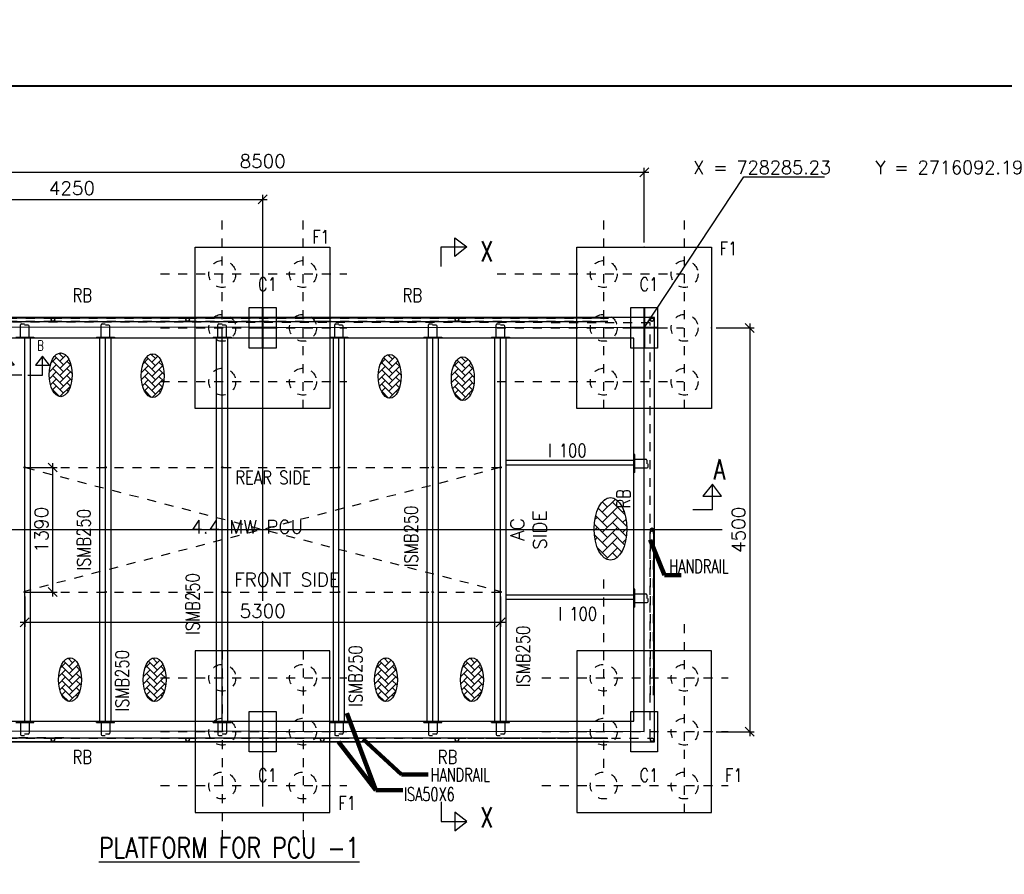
# Model space of a CAD drawing. Header units: inches. Extents: x 727810 to 1461440, y 2714588 to 5435005.
# Tile 35 of 233: x 728278 to 728289, y 2716086 to 2716096. Entities that reach past the tile are written whole.
import ezdxf

# ---------------------------------------------------------------- set-up
doc = ezdxf.new("R2010")
doc.units = ezdxf.units.IN
doc.header["$MEASUREMENT"] = 0
doc.linetypes.add('DIVIDEX2', pattern=[2.5, 1, -0.5, 0, -0.5, 0, -0.5])
doc.linetypes.add('HIDDEN', pattern=[0.375, 0.25, -0.125])
doc.layers.add('AM_5', color=3, linetype='Continuous', lineweight=15)
doc.layers.add('AM_8', color=1, linetype='Continuous', lineweight=15)
for name, color, linetype in [('DETAILS', 7, 'Continuous'), ('Inverter Room', 7, 'Continuous'), ('TEXT', 147, 'Continuous')]:
    doc.layers.add(name, color=color, linetype=linetype)
doc.styles.add('RANJAN', font='romans.shx', dxfattribs={"width": 0.75})
doc.styles.add('ROMANS', font='ROMANS.shx', dxfattribs={"height": 10})
doc.dimstyles.new('DIM-', dxfattribs={"dimscale": 0, "dimtxt": 0.15, "dimasz": 0.15, "dimexe": 0, "dimexo": 0, "dimgap": 0.15, "dimtad": 1, "dimdec": 0, "dimlfac": 1000, "dimzin": 0, "dimdsep": 46, "dimtxsty": 'ROMANS', "dimblk": 'OBLIQUE', "dimcen": 0, "dimclrd": 6, "dimclre": 6, "dimclrt": 3, "dimadec": 0, "dimazin": 0, "dimtfac": 1, "dimtdec": 0, "dimtmove": 2, "dimatfit": 3, "dimfxl": 1, "dimtolj": 1, "dimtzin": 0, "dimarcsym": 2})
doc.dimstyles.new('ROMANS$0', dxfattribs={"dimscale": 100, "dimtxt": 100, "dimasz": 1, "dimexe": 0.5, "dimexo": 0.5, "dimgap": 0.5, "dimtad": 1, "dimdec": 0, "dimrnd": 5, "dimdsep": 46, "dimtxsty": 'ROMANS', "dimblk": 'OBLIQUE', "dimcen": 1, "dimdle": 0.5, "dimclrd": 6, "dimclre": 6, "dimclrt": 3, "dimadec": 0, "dimazin": 0, "dimtfac": 1, "dimtdec": 0, "dimtix": 1, "dimtmove": 0, "dimatfit": 3, "dimldrblk": 'OBLIQUE', "dimfxl": 1, "dimtolj": 1, "dimtzin": 0, "dimarcsym": 0})
pattern_1 = [(45, (89087.78671, 50533.36595), (-0.0883883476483, 0.0883883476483), [])]
pattern_2 = [(45, (89987.78671, 50533.36595), (-0.0883883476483, 0.0883883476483), [])]
pattern_3 = [(45, (91287.78671, 50533.36595), (-0.0883883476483, 0.0883883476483), [])]
pattern_4 = [(45, (92587.78671, 50533.36595), (-0.0883883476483, 0.0883883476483), [])]
pattern_5 = [(45, (93632.78671, 50533.36595), (-0.0883883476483, 0.0883883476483), [])]
pattern_6 = [(45, (94387.78671, 50533.36595), (-0.0883883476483, 0.0883883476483), [])]

# ---------------------------------------------------------------- blocks, each defined once
blk = doc.blocks.new('_Oblique')
at = {"color": 0, "linetype": 'ByBlock', "lineweight": -2}
blk.add_line((-0.5, -0.5), (0.5, 0.5), dxfattribs=at)
blk = doc.blocks.new('*D67')
at = {"layer": 'Inverter Room', "color": 6, "lineweight": -2, "ltscale": 0.5, "transparency": 16777216}
for p, q in [((2053662, -2318132), (2053662, -2317300)), ((2062162, -2318132), (2062162, -2317300)), ((2062212, -2317350), (2053612, -2317350))]:
    blk.add_line(p, q, dxfattribs=at)
at = {"layer": 'Inverter Room', "color": 0, "ltscale": 0.5, "transparency": 16777216}
for p in [(2053662, -2317350), (2053662, -2318182), (2062162, -2318182)]:
    blk.add_point(p, dxfattribs=at)
at = {"layer": 'Inverter Room', "color": 6, "lineweight": -2, "ltscale": 0.5, "transparency": 16777216, "xscale": 100, "yscale": 100, "zscale": 100, "rotation": 180}
blk.add_blockref('_Oblique', (2053662, -2317350), dxfattribs=at)
at = {"layer": 'Inverter Room', "color": 6, "lineweight": -2, "ltscale": 0.5, "transparency": 16777216, "xscale": 100, "yscale": 100, "zscale": 100}
blk.add_blockref('_Oblique', (2062162, -2317350), dxfattribs=at)
at = {"layer": 'Inverter Room', "color": 3, "ltscale": 0.5, "transparency": 16777216, "insert": (2057912, -2317225), "char_height": 150, "attachment_point": 5, "style": 'ROMANS'}
blk.add_mtext('\\A1;8500', dxfattribs=at)
blk = doc.blocks.new('*D68')
at = {"layer": 'Inverter Room', "color": 6, "lineweight": -2, "ltscale": 0.5, "transparency": 16777216}
for p, q in [((2063338, -2319032), (2063338, -2323632)), ((2062962, -2319082), (2063388, -2319082)), ((2062962, -2323582), (2063388, -2323582))]:
    blk.add_line(p, q, dxfattribs=at)
at = {"layer": 'Inverter Room', "color": 0, "ltscale": 0.5, "transparency": 16777216}
for p in [(2062912, -2319082), (2062912, -2323582), (2063338, -2323582)]:
    blk.add_point(p, dxfattribs=at)
at = {"layer": 'Inverter Room', "color": 6, "lineweight": -2, "ltscale": 0.5, "transparency": 16777216, "xscale": 100, "yscale": 100, "zscale": 100}
for p, rotation in [((2063338, -2319082), 90), ((2063338, -2323582), 270)]:
    blk.add_blockref('_Oblique', p, dxfattribs=dict(at, rotation=rotation))
at = {"layer": 'Inverter Room', "color": 3, "ltscale": 0.5, "transparency": 16777216, "insert": (2063213, -2321332), "char_height": 150, "attachment_point": 5, "rotation": 90, "style": 'ROMANS'}
blk.add_mtext('\\A1;4500', dxfattribs=at)
blk = doc.blocks.new('*D69')
at = {"layer": 'AM_5', "color": 6, "lineweight": -2, "transparency": 16777216}
for p, q in [((2053662, -2318132), (2053662, -2317600)), ((2057912, -2318132), (2057912, -2317600)), ((2053612, -2317650), (2057962, -2317650))]:
    blk.add_line(p, q, dxfattribs=at)
at = {"layer": 'Inverter Room', "color": 0, "transparency": 16777216}
for p in [(2057912, -2317650), (2053662, -2318182), (2057912, -2318182)]:
    blk.add_point(p, dxfattribs=at)
at = {"layer": 'AM_5', "color": 6, "lineweight": -2, "transparency": 16777216, "xscale": 100, "yscale": 100, "zscale": 100, "rotation": 180}
blk.add_blockref('_Oblique', (2053662, -2317650), dxfattribs=at)
at = {"layer": 'AM_5', "color": 6, "lineweight": -2, "transparency": 16777216, "xscale": 100, "yscale": 100, "zscale": 100}
blk.add_blockref('_Oblique', (2057912, -2317650), dxfattribs=at)
at = {"layer": 'AM_5', "color": 3, "transparency": 16777216, "insert": (2055787, -2317525), "char_height": 150, "attachment_point": 5, "style": 'ROMANS', "bg_fill": 3, "box_fill_scale": 1.25, "bg_fill_color": 256, "bg_fill_true_color": 13158600, "bg_fill_transparency": 0}
blk.add_mtext('\\A1;4250', dxfattribs=at)
blk = doc.blocks.new('*D70')
at = {"layer": 'AM_5', "color": 6, "lineweight": -2, "transparency": 16777216}
for p, q in [((2055572, -2320588), (2055572, -2322076)), ((2055312, -2320638), (2055622, -2320638)), ((2055312, -2322026), (2055622, -2322026))]:
    blk.add_line(p, q, dxfattribs=at)
at = {"layer": 'Inverter Room', "color": 0, "transparency": 16777216}
for p in [(2055262, -2320638), (2055262, -2322026), (2055572, -2322026)]:
    blk.add_point(p, dxfattribs=at)
at = {"layer": 'AM_5', "color": 6, "lineweight": -2, "transparency": 16777216, "xscale": 100, "yscale": 100, "zscale": 100}
for p, rotation in [((2055572, -2320638), 90), ((2055572, -2322026), 270)]:
    blk.add_blockref('_Oblique', p, dxfattribs=dict(at, rotation=rotation))
at = {"layer": 'AM_5', "color": 3, "transparency": 16777216, "insert": (2055447, -2321332), "char_height": 150, "attachment_point": 5, "rotation": 90, "style": 'ROMANS', "bg_fill": 3, "box_fill_scale": 1.25, "bg_fill_color": 256, "bg_fill_true_color": 13158600, "bg_fill_transparency": 0}
blk.add_mtext('\\A1;1390', dxfattribs=at)
blk = doc.blocks.new('*D71')
at = {"layer": 'DETAILS', "color": 6, "lineweight": -2, "ltscale": 0.5, "transparency": 16777216}
for p, q in [((2055262, -2322076), (2055262, -2322412)), ((2060562, -2322076), (2060562, -2322412)), ((2055212, -2322362), (2060612, -2322362))]:
    blk.add_line(p, q, dxfattribs=at)
at = {"layer": 'Inverter Room', "color": 0, "ltscale": 0.5, "transparency": 16777216}
for p in [(2055262, -2322026), (2060562, -2322026), (2060562, -2322362)]:
    blk.add_point(p, dxfattribs=at)
at = {"layer": 'DETAILS', "color": 6, "lineweight": -2, "ltscale": 0.5, "transparency": 16777216, "xscale": 100, "yscale": 100, "zscale": 100, "rotation": 180}
blk.add_blockref('_Oblique', (2055262, -2322362), dxfattribs=at)
at = {"layer": 'DETAILS', "color": 6, "lineweight": -2, "ltscale": 0.5, "transparency": 16777216, "xscale": 100, "yscale": 100, "zscale": 100}
blk.add_blockref('_Oblique', (2060562, -2322362), dxfattribs=at)
at = {"layer": 'DETAILS', "color": 3, "ltscale": 0.5, "transparency": 16777216, "insert": (2057912, -2322237), "char_height": 150, "attachment_point": 5, "style": 'ROMANS', "bg_fill": 3, "box_fill_scale": 1.25, "bg_fill_color": 256, "bg_fill_true_color": 13158600, "bg_fill_transparency": 0}
blk.add_mtext('\\A1;5300', dxfattribs=at)
blk = doc.blocks.new('dshshh')
at = {"layer": 'AM_8', "ltscale": 0.5}
h = blk.add_hatch(dxfattribs=at)
h.set_pattern_fill('AR-HBONE', color=256, scale=14, style=0)
h.set_pattern_definition([(45, (673607.74, -665542.415), (6e-15, 79.1959595), [168, -56]), (135, (673647.337, -665502.817), (6e-15, 79.1959595), [168, -56])])
edge = h.paths.add_edge_path()
edge.add_ellipse((2055661.9, -2319605.1), major_axis=(0, 244), ratio=0.5219783, start_angle=191.45916, end_angle=459.29111)
edge.add_ellipse((2055661.9, -2319605.1), major_axis=(0, 244), ratio=0.5219783, start_angle=99.29111, end_angle=191.45916)
h = blk.add_hatch(dxfattribs=at)
h.set_pattern_fill('AR-HBONE', color=256, scale=14, style=0)
h.set_pattern_definition([(45, (674633.055, -665552.46), (6e-15, 79.1959595), [168, -56]), (135, (674672.653, -665512.864), (6e-15, 79.1959595), [168, -56])])
edge = h.paths.add_edge_path()
edge.add_ellipse((2056687.3, -2319615.1), major_axis=(0, 244), ratio=0.5219783, start_angle=191.45916, end_angle=459.29111)
edge.add_ellipse((2056687.3, -2319615.1), major_axis=(0, 244), ratio=0.5219783, start_angle=99.29111, end_angle=191.45916)
h = blk.add_hatch(dxfattribs=at)
h.set_pattern_fill('AR-HBONE', color=256, scale=14, style=0)
h.set_pattern_definition([(45, (677273.22, -665559.426), (6e-15, 79.1959595), [168, -56]), (135, (677312.816, -665519.83), (6e-15, 79.1959595), [168, -56])])
edge = h.paths.add_edge_path()
edge.add_ellipse((2059327.4, -2319622.1), major_axis=(0, 244), ratio=0.5219783, start_angle=191.45916, end_angle=459.29111)
edge.add_ellipse((2059327.4, -2319622.1), major_axis=(0, 244), ratio=0.5219783, start_angle=99.29111, end_angle=191.45916)
h = blk.add_hatch(dxfattribs=at)
h.set_pattern_fill('AR-HBONE', color=256, scale=14, style=0)
h.set_pattern_definition([(45, (678087.52, -665584.47), (6e-15, 79.1959595), [168, -56]), (135, (678127.12, -665544.87), (6e-15, 79.1959595), [168, -56])])
edge = h.paths.add_edge_path()
edge.add_ellipse((2060141.7, -2319647.1), major_axis=(0, 244), ratio=0.5219783, start_angle=191.45916, end_angle=459.29111)
edge.add_ellipse((2060141.7, -2319647.1), major_axis=(0, 244), ratio=0.5219783, start_angle=99.29111, end_angle=191.45916)
h = blk.add_hatch(dxfattribs=at)
h.set_pattern_fill('ANSI31', color=256, style=0)
h.set_pattern_definition(pattern_1)
edge = h.paths.add_edge_path()
edge.add_arc((2055261.7, -2320640.3), 7.16, 11.12183, 168.87817, ccw=False)
edge.add_arc((2055261.7, -2320637.5), 7.16, 348.87817, 551.12183)
h = blk.add_hatch(dxfattribs=at)
h.set_pattern_fill('ANSI31', color=256, style=0)
h.set_pattern_definition(pattern_2)
edge = h.paths.add_edge_path()
edge.add_arc((2056161.7, -2320640.3), 7.16, 11.12183, 168.87817, ccw=False)
edge.add_arc((2056161.7, -2320637.5), 7.16, 348.87817, 551.12183)
h = blk.add_hatch(dxfattribs=at)
h.set_pattern_fill('ANSI31', color=256, style=0)
h.set_pattern_definition(pattern_3)
edge = h.paths.add_edge_path()
edge.add_arc((2057461.7, -2320640.3), 7.16, 11.12183, 168.87817, ccw=False)
edge.add_arc((2057461.7, -2320637.5), 7.16, 348.87817, 551.12183)
h = blk.add_hatch(dxfattribs=at)
h.set_pattern_fill('ANSI31', color=256, style=0)
h.set_pattern_definition(pattern_4)
edge = h.paths.add_edge_path()
edge.add_arc((2058761.7, -2320640.3), 7.16, 11.12183, 168.87817, ccw=False)
edge.add_arc((2058761.7, -2320637.5), 7.16, 348.87817, 551.12183)
h = blk.add_hatch(dxfattribs=at)
h.set_pattern_fill('ANSI31', color=256, style=0)
h.set_pattern_definition(pattern_5)
edge = h.paths.add_edge_path()
edge.add_arc((2059806.7, -2320640.3), 7.16, 11.12183, 168.87817, ccw=False)
edge.add_arc((2059806.7, -2320637.5), 7.16, 348.87817, 551.12183)
h = blk.add_hatch(dxfattribs=at)
h.set_pattern_fill('ANSI31', color=256, style=0)
h.set_pattern_definition(pattern_6)
edge = h.paths.add_edge_path()
edge.add_arc((2060561.7, -2320640.3), 7.16, 11.12183, 168.87817, ccw=False)
edge.add_arc((2060561.7, -2320637.5), 7.16, 348.87817, 551.12183)
h = blk.add_hatch(dxfattribs=at)
h.set_pattern_fill('ANSI31', color=256, style=0)
h.set_pattern_definition(pattern_1)
edge = h.paths.add_edge_path()
edge.add_arc((2060561.7, -2320640.3), 7.16, 371.12183, 528.87817)
edge.add_arc((2060561.7, -2320637.5), 7.16, -11.12183, 191.12183, ccw=False)
h = blk.add_hatch(dxfattribs=at)
h.set_pattern_fill('AR-HBONE', color=256, scale=20, style=0)
h.set_pattern_definition([(45, (87423.51, 41624.37), (9e-15, 113.137085), [240, -80]), (135, (87480.08, 41680.94), (9e-15, 113.137085), [240, -80])])
edge = h.paths.add_edge_path()
edge.add_ellipse((2061786.7, -2321322.3), major_axis=(0, 348.6), ratio=0.5219783, start_angle=191.45916, end_angle=459.29111)
edge.add_ellipse((2061786.7, -2321322.3), major_axis=(0, 348.6), ratio=0.5219783, start_angle=99.29111, end_angle=191.45916)
h = blk.add_hatch(dxfattribs=at)
h.set_pattern_fill('ANSI31', color=256, style=0)
h.set_pattern_definition(pattern_1)
edge = h.paths.add_edge_path()
edge.add_arc((2055261.7, -2322022.7), 7.16, 191.12183, 348.87817)
edge.add_arc((2055261.7, -2322025.5), 7.16, -191.12183, 11.12183, ccw=False)
h = blk.add_hatch(dxfattribs=at)
h.set_pattern_fill('ANSI31', color=256, style=0)
h.set_pattern_definition(pattern_2)
edge = h.paths.add_edge_path()
edge.add_arc((2056161.7, -2322022.7), 7.16, 191.12183, 348.87817)
edge.add_arc((2056161.7, -2322025.5), 7.16, -191.12183, 11.12183, ccw=False)
h = blk.add_hatch(dxfattribs=at)
h.set_pattern_fill('ANSI31', color=256, style=0)
h.set_pattern_definition(pattern_3)
edge = h.paths.add_edge_path()
edge.add_arc((2057461.7, -2322022.7), 7.16, 191.12183, 348.87817)
edge.add_arc((2057461.7, -2322025.5), 7.16, -191.12183, 11.12183, ccw=False)
h = blk.add_hatch(dxfattribs=at)
h.set_pattern_fill('ANSI31', color=256, style=0)
h.set_pattern_definition(pattern_4)
edge = h.paths.add_edge_path()
edge.add_arc((2058761.7, -2322022.7), 7.16, 191.12183, 348.87817)
edge.add_arc((2058761.7, -2322025.5), 7.16, -191.12183, 11.12183, ccw=False)
h = blk.add_hatch(dxfattribs=at)
h.set_pattern_fill('ANSI31', color=256, style=0)
h.set_pattern_definition(pattern_5)
edge = h.paths.add_edge_path()
edge.add_arc((2059806.7, -2322022.7), 7.16, 191.12183, 348.87817)
edge.add_arc((2059806.7, -2322025.5), 7.16, -191.12183, 11.12183, ccw=False)
h = blk.add_hatch(dxfattribs=at)
h.set_pattern_fill('ANSI31', color=256, style=0)
h.set_pattern_definition(pattern_6)
edge = h.paths.add_edge_path()
edge.add_arc((2060561.7, -2322022.7), 7.16, 191.12183, 348.87817)
edge.add_arc((2060561.7, -2322025.5), 7.16, -191.12183, 11.12183, ccw=False)
h = blk.add_hatch(dxfattribs=at)
h.set_pattern_fill('AR-HBONE', color=256, scale=14, style=0)
h.set_pattern_definition([(45, (673711.17, -668940.72), (6e-15, 79.1959595), [168, -56]), (135, (673750.766, -668901.125), (6e-15, 79.1959595), [168, -56])])
edge = h.paths.add_edge_path()
edge.add_ellipse((2055765.4, -2323003.4), major_axis=(0, 244), ratio=0.5219783, start_angle=191.45916, end_angle=459.29111)
edge.add_ellipse((2055765.4, -2323003.4), major_axis=(0, 244), ratio=0.5219783, start_angle=99.29111, end_angle=191.45916)
h = blk.add_hatch(dxfattribs=at)
h.set_pattern_fill('AR-HBONE', color=256, scale=14, style=0)
h.set_pattern_definition([(45, (674653.87, -668940.72), (6e-15, 79.1959595), [168, -56]), (135, (674693.47, -668901.125), (6e-15, 79.1959595), [168, -56])])
edge = h.paths.add_edge_path()
edge.add_ellipse((2056708.1, -2323003.4), major_axis=(0, 244), ratio=0.5219783, start_angle=191.45916, end_angle=459.29111)
edge.add_ellipse((2056708.1, -2323003.4), major_axis=(0, 244), ratio=0.5219783, start_angle=99.29111, end_angle=191.45916)
h = blk.add_hatch(dxfattribs=at)
h.set_pattern_fill('AR-HBONE', color=256, scale=14, style=0)
h.set_pattern_definition([(45, (677231.1, -668940.72), (6e-15, 79.1959595), [168, -56]), (135, (677270.696, -668901.125), (6e-15, 79.1959595), [168, -56])])
edge = h.paths.add_edge_path()
edge.add_ellipse((2059285.3, -2323003.4), major_axis=(0, 244), ratio=0.5219783, start_angle=191.45916, end_angle=459.29111)
edge.add_ellipse((2059285.3, -2323003.4), major_axis=(0, 244), ratio=0.5219783, start_angle=99.29111, end_angle=191.45916)
h = blk.add_hatch(dxfattribs=at)
h.set_pattern_fill('AR-HBONE', color=256, scale=14, style=0)
h.set_pattern_definition([(45, (678188.45, -668940.72), (6e-15, 79.1959595), [168, -56]), (135, (678228.05, -668901.125), (6e-15, 79.1959595), [168, -56])])
edge = h.paths.add_edge_path()
edge.add_ellipse((2060242.7, -2323003.4), major_axis=(0, 244), ratio=0.5219783, start_angle=191.45916, end_angle=459.29111)
edge.add_ellipse((2060242.7, -2323003.4), major_axis=(0, 244), ratio=0.5219783, start_angle=99.29111, end_angle=191.45916)
at = {"layer": 'DETAILS', "linetype": 'DIVIDEX2', "ltscale": 0.5}
for p, q in [((2057461.7, -2319985.4), (2057461.7, -2317883.4)), ((2058361.7, -2319985.4), (2058361.7, -2317883.4)), ((2061711.7, -2319985.4), (2061711.7, -2317883.4)), ((2062611.7, -2319985.4), (2062611.7, -2317883.4)), ((2056772.3, -2318481.5), (2058848.3, -2318481.5)), ((2060522.3, -2318481.5), (2062598.3, -2318481.5)), ((2056772.3, -2319081.5), (2058848.3, -2319081.5)), ((2060522.3, -2319081.5), (2062598.3, -2319081.5)), ((2056772.3, -2319681.5), (2058848.3, -2319681.5)), ((2060522.3, -2319681.5), (2062598.3, -2319681.5)), ((2061711.7, -2323985.4), (2061711.7, -2321883.4)), ((2062611.7, -2324485.4), (2062611.7, -2322383.4)), ((2057461.7, -2322677.6), (2057461.7, -2324779.6)), ((2058361.7, -2322677.6), (2058361.7, -2324779.6)), ((2056772.3, -2322981.5), (2058848.3, -2322981.5)), ((2061022.3, -2322981.5), (2063098.3, -2322981.5)), ((2056772.3, -2323581.5), (2058848.3, -2323581.5)), ((2061022.3, -2323581.5), (2063098.3, -2323581.5)), ((2056772.3, -2324181.5), (2058848.3, -2324181.5)), ((2061022.3, -2324181.5), (2063098.3, -2324181.5))]:
    blk.add_line(p, q, dxfattribs=at)
at = {"layer": 'DETAILS', "ltscale": 0.5}
for p, q in [((2054075.3, -2318971.1), (2055575.3, -2318971.1)), ((2054075.3, -2319011.1), (2055575.3, -2319011.1)), ((2055575.3, -2318971.1), (2057075.3, -2318971.1)), ((2055575.3, -2319011.1), (2057075.3, -2319011.1)), ((2057075.3, -2318971.1), (2058575.3, -2318971.1)), ((2057075.3, -2319011.1), (2058575.3, -2319011.1)), ((2058575.3, -2318971.1), (2060075.3, -2318971.1)), ((2058575.3, -2319011.1), (2060075.3, -2319011.1)), ((2060075.3, -2318971.1), (2061763.3, -2318971.1)), ((2060075.3, -2319011.1), (2061749.1, -2319011.1)), ((2062046.7, -2320494.4), (2062046.7, -2320694.4)), ((2062268.2, -2323171.9), (2062268.2, -2321331.5)), ((2062046.7, -2321994.4), (2062046.7, -2322194.4)), ((2054075.3, -2323651.9), (2055575.3, -2323651.9)), ((2055575.3, -2323651.9), (2057075.3, -2323651.9)), ((2057075.3, -2323651.9), (2058575.3, -2323651.9)), ((2058575.3, -2323651.9), (2060075.3, -2323651.9)), ((2060075.3, -2323651.9), (2061749.1, -2323651.9)), ((2054075.3, -2323691.9), (2055575.3, -2323691.9)), ((2055575.3, -2323691.9), (2057075.3, -2323691.9)), ((2057075.3, -2323691.9), (2058575.3, -2323691.9)), ((2058575.3, -2323691.9), (2060075.3, -2323691.9)), ((2060075.3, -2323691.9), (2061763.3, -2323691.9))]:
    blk.add_line(p, q, dxfattribs=at)
for centre, radius in [((2055575.3, -2318991.1), 20), ((2057075.3, -2318991.1), 20), ((2060075.3, -2318991.1), 20), ((2062248.2, -2318991.1), 20), ((2062249.1, -2318991.1), 20), ((2055261.7, -2320637.5), 7.16), ((2056161.7, -2320637.5), 7.16), ((2057461.7, -2320637.5), 7.16), ((2058761.7, -2320637.5), 7.16), ((2059806.7, -2320637.5), 7.16), ((2060561.7, -2320637.5), 7.16), ((2060561.7, -2320637.5), 7.16), ((2062248.2, -2321331.5), 20), ((2055261.7, -2322025.5), 7.16), ((2056161.7, -2322025.5), 7.16), ((2057461.7, -2322025.5), 7.16), ((2058761.7, -2322025.5), 7.16), ((2059806.7, -2322025.5), 7.16), ((2060561.7, -2322025.5), 7.16), ((2055575.3, -2323671.9), 20), ((2057075.3, -2323671.9), 20), ((2058575.3, -2323671.9), 20), ((2060075.3, -2323671.9), 20), ((2062249.1, -2323671.9), 20)]:
    blk.add_circle(centre, radius, dxfattribs=at)
for centre, start, end in [((2055261.7, -2320640.3), 11.12183, 168.87817), ((2056161.7, -2320640.3), 11.12183, 168.87817), ((2057461.7, -2320640.3), 11.12183, 168.87817), ((2058761.7, -2320640.3), 11.12183, 168.87817), ((2059806.7, -2320640.3), 11.12183, 168.87817), ((2060561.7, -2320640.3), 11.12183, 168.87817), ((2060561.7, -2320640.3), 11.12183, 168.87817), ((2055261.7, -2322022.7), 191.12183, 348.87817), ((2056161.7, -2322022.7), 191.12183, 348.87817), ((2057461.7, -2322022.7), 191.12183, 348.87817), ((2058761.7, -2322022.7), 191.12183, 348.87817), ((2059806.7, -2322022.7), 191.12183, 348.87817), ((2060561.7, -2322022.7), 191.12183, 348.87817)]:
    blk.add_arc(centre, 7.16, start, end, dxfattribs=at)
for centre, major_axis in [((2055661.9, -2319605.1), (0, 244)), ((2056687.3, -2319615.1), (0, 244)), ((2059327.4, -2319622.1), (0, 244)), ((2060141.7, -2319647.1), (0, 244)), ((2061786.7, -2321322.3), (0, 348.6)), ((2055765.4, -2323003.4), (0, 244)), ((2056708.1, -2323003.4), (0, 244)), ((2059285.3, -2323003.4), (0, 244)), ((2060242.7, -2323003.4), (0, 244))]:
    blk.add_ellipse(centre, major_axis=major_axis, ratio=0.5219783, dxfattribs=at)
at = {"layer": 'Inverter Room', "color": 8, "linetype": 'HIDDEN', "ltscale": 2}
for p, q in [((2054073.6, -2318973.2), (2055576.9, -2318973.2)), ((2054075.3, -2319009.1), (2055575.3, -2319009.1)), ((2055573.6, -2318973.2), (2057076.9, -2318973.2)), ((2055575.3, -2319009.1), (2057075.3, -2319009.1)), ((2057073.6, -2318973.2), (2058576.9, -2318973.2)), ((2057075.3, -2319009.1), (2058575.3, -2319009.1)), ((2058573.6, -2318973.2), (2060076.9, -2318973.2)), ((2058575.3, -2319009.1), (2060075.3, -2319009.1)), ((2060073.6, -2318973.2), (2061765.5, -2318973.2)), ((2060075.3, -2319009.1), (2061757.8, -2319009.1)), ((2060554.7, -2320638.9), (2055259.9, -2322018.6)), ((2055261.7, -2320637.5), (2060561.7, -2320637.5)), ((2055268.8, -2320638.9), (2060563.5, -2322018.6)), ((2062230.2, -2323171.9), (2062230.2, -2321340.2)), ((2062266.1, -2323173.6), (2062266.1, -2321340.4)), ((2055261.7, -2322025.5), (2060561.7, -2322025.5)), ((2054075.3, -2323653.9), (2055575.3, -2323653.9)), ((2055575.3, -2323653.9), (2057075.3, -2323653.9)), ((2057075.3, -2323653.9), (2058575.3, -2323653.9)), ((2058575.3, -2323653.9), (2060075.3, -2323653.9)), ((2060075.3, -2323653.9), (2061757.8, -2323653.9)), ((2054073.6, -2323689.8), (2055576.9, -2323689.8)), ((2055573.6, -2323689.8), (2057076.9, -2323689.8)), ((2057073.6, -2323689.8), (2058576.9, -2323689.8)), ((2058573.6, -2323689.8), (2060076.9, -2323689.8)), ((2060073.6, -2323689.8), (2061765.5, -2323689.8))]:
    blk.add_line(p, q, dxfattribs=at)
at = {"layer": 'Inverter Room', "color": 2}
for p, q in [((2055214, -2319181.5), (2055214, -2319049.5)), ((2055225.3, -2319038.2), (2055259.1, -2319038.2)), ((2055298.2, -2319053.3), (2055259.6, -2319053.3)), ((2056114, -2319181.5), (2056114, -2319049.5)), ((2056125.3, -2319038.2), (2056159.1, -2319038.2)), ((2056198.2, -2319053.3), (2056159.6, -2319053.3)), ((2057414, -2319181.5), (2057414, -2319049.5)), ((2057425.3, -2319038.2), (2057459.1, -2319038.2)), ((2057498.2, -2319053.3), (2057459.6, -2319053.3)), ((2058714, -2319181.5), (2058714, -2319049.5)), ((2058725.3, -2319038.2), (2058759.1, -2319038.2)), ((2058798.2, -2319053.3), (2058759.6, -2319053.3)), ((2059759, -2319181.5), (2059759, -2319049.5)), ((2059770.3, -2319038.2), (2059804.1, -2319038.2)), ((2059843.2, -2319053.3), (2059804.6, -2319053.3)), ((2060514, -2319181.5), (2060514, -2319049.5)), ((2060525.3, -2319038.2), (2060559.1, -2319038.2)), ((2060598.2, -2319053.3), (2060559.6, -2319053.3)), ((2055309.5, -2319181.5), (2055309.5, -2319064.5)), ((2056209.5, -2319181.5), (2056209.5, -2319064.5)), ((2057509.5, -2319181.5), (2057509.5, -2319064.5)), ((2058809.5, -2319181.5), (2058809.5, -2319064.5)), ((2059854.5, -2319181.5), (2059854.5, -2319064.5)), ((2060609.5, -2319181.5), (2060609.5, -2319064.5)), ((2055217, -2319184.5), (2055306.5, -2319184.5)), ((2056117, -2319184.5), (2056206.5, -2319184.5)), ((2057417, -2319184.5), (2057506.5, -2319184.5)), ((2058717, -2319184.5), (2058806.5, -2319184.5)), ((2059762, -2319184.5), (2059851.5, -2319184.5)), ((2060517, -2319184.5), (2060606.5, -2319184.5)), ((2062058.7, -2320639.1), (2062058.7, -2320549.7)), ((2062061.7, -2320546.7), (2062178.7, -2320546.7)), ((2062190, -2320557.9), (2062190, -2320596.5)), ((2062061.7, -2320642.1), (2062193.8, -2320642.1)), ((2062205, -2320630.9), (2062205, -2320597)), ((2062058.7, -2322139.1), (2062058.7, -2322049.7)), ((2062061.7, -2322046.7), (2062178.7, -2322046.7)), ((2062190, -2322057.9), (2062190, -2322096.5)), ((2062205, -2322130.9), (2062205, -2322097)), ((2062061.7, -2322142.1), (2062193.8, -2322142.1)), ((2055214, -2323481.5), (2055214, -2323613.5)), ((2055217, -2323478.5), (2055306.5, -2323478.5)), ((2055309.5, -2323481.5), (2055309.5, -2323598.5)), ((2056114, -2323481.5), (2056114, -2323613.5)), ((2056117, -2323478.5), (2056206.5, -2323478.5)), ((2056209.5, -2323481.5), (2056209.5, -2323598.5)), ((2057414, -2323481.5), (2057414, -2323613.5)), ((2057417, -2323478.5), (2057506.5, -2323478.5)), ((2057509.5, -2323481.5), (2057509.5, -2323598.5)), ((2058714, -2323481.5), (2058714, -2323613.5)), ((2058717, -2323478.5), (2058806.5, -2323478.5)), ((2058809.5, -2323481.5), (2058809.5, -2323598.5)), ((2059759, -2323481.5), (2059759, -2323613.5)), ((2059762, -2323478.5), (2059851.5, -2323478.5)), ((2059854.5, -2323481.5), (2059854.5, -2323598.5)), ((2060514, -2323481.5), (2060514, -2323613.5)), ((2060517, -2323478.5), (2060606.5, -2323478.5)), ((2060609.5, -2323481.5), (2060609.5, -2323598.5)), ((2055225.3, -2323624.8), (2055259.1, -2323624.8)), ((2055298.2, -2323609.8), (2055259.6, -2323609.8)), ((2056125.3, -2323624.8), (2056159.1, -2323624.8)), ((2056198.2, -2323609.8), (2056159.6, -2323609.8)), ((2057425.3, -2323624.8), (2057459.1, -2323624.8)), ((2057498.2, -2323609.8), (2057459.6, -2323609.8)), ((2058725.3, -2323624.8), (2058759.1, -2323624.8)), ((2058798.2, -2323609.8), (2058759.6, -2323609.8)), ((2059770.3, -2323624.8), (2059804.1, -2323624.8)), ((2059843.2, -2323609.8), (2059804.6, -2323609.8)), ((2060525.3, -2323624.8), (2060559.1, -2323624.8)), ((2060598.2, -2323609.8), (2060559.6, -2323609.8))]:
    blk.add_line(p, q, dxfattribs=at)
at = {"layer": 'Inverter Room', "ltscale": 2}
for p, q in [((2055261.7, -2323466.5), (2055261.7, -2319196.5)), ((2056161.7, -2323466.5), (2056161.7, -2319196.5)), ((2058761.7, -2323081.5), (2058761.7, -2319196.5)), ((2059806.7, -2323466.5), (2059806.7, -2319196.5)), ((2060561.7, -2323466.5), (2060561.7, -2319196.5)), ((2057461.7, -2323131.5), (2057461.7, -2319531.5))]:
    blk.add_line(p, q, dxfattribs=at)
at = {"layer": 'Inverter Room', "color": 4, "ltscale": 0.5}
for p, q in [((2055361.7, -2319184.5), (2055361.7, -2319196.5)), ((2056061.7, -2319184.5), (2056061.7, -2319196.5)), ((2056261.7, -2319184.5), (2056261.7, -2319196.5)), ((2057361.7, -2319184.5), (2057361.7, -2319196.5)), ((2057561.7, -2319184.5), (2057561.7, -2319196.5)), ((2058661.7, -2319184.5), (2058661.7, -2319196.5)), ((2058861.7, -2319184.5), (2058861.7, -2319196.5)), ((2059706.7, -2319184.5), (2059706.7, -2319196.5)), ((2059906.7, -2319184.5), (2059906.7, -2319196.5)), ((2060461.7, -2319184.5), (2060461.7, -2319196.5)), ((2060661.7, -2319184.5), (2060661.7, -2319196.5)), ((2060632.2, -2320556.5), (2062046.2, -2320556.5)), ((2062058.7, -2320494.4), (2062046.7, -2320494.4)), ((2060632.2, -2320606.5), (2062046.2, -2320606.5)), ((2062058.7, -2320694.4), (2062046.7, -2320694.4)), ((2062058.7, -2321994.4), (2062046.7, -2321994.4)), ((2062058.7, -2322194.4), (2062046.7, -2322194.4)), ((2055361.7, -2323478.5), (2055361.7, -2323466.5)), ((2056061.7, -2323478.5), (2056061.7, -2323466.5)), ((2056261.7, -2323478.5), (2056261.7, -2323466.5)), ((2057361.7, -2323478.5), (2057361.7, -2323466.5)), ((2057561.7, -2323478.5), (2057561.7, -2323466.5)), ((2058661.7, -2323478.5), (2058661.7, -2323466.5)), ((2058861.7, -2323478.5), (2058861.7, -2323466.5)), ((2059706.7, -2323478.5), (2059706.7, -2323466.5)), ((2059906.7, -2323478.5), (2059906.7, -2323466.5)), ((2060461.7, -2323478.5), (2060461.7, -2323466.5)), ((2060661.7, -2323478.5), (2060661.7, -2323466.5))]:
    blk.add_line(p, q, dxfattribs=at)
for points in [[(2058661.7, -2319981.5), (2057161.7, -2319981.5), (2057161.7, -2318181.5), (2058661.7, -2318181.5)], [(2062911.7, -2319981.5), (2061411.7, -2319981.5), (2061411.7, -2318181.5), (2062911.7, -2318181.5)], [(2053546.7, -2323696.5), (2062276.7, -2323696.5), (2062276.7, -2318966.5), (2053546.7, -2318966.5)], [(2053776.7, -2323466.5), (2062046.7, -2323466.5), (2062046.7, -2319196.5), (2053776.7, -2319196.5)], [(2058661.7, -2322681.5), (2057161.7, -2322681.5), (2057161.7, -2324481.5), (2058661.7, -2324481.5)], [(2062911.7, -2322681.5), (2061411.7, -2322681.5), (2061411.7, -2324481.5), (2062911.7, -2324481.5)]]:
    blk.add_lwpolyline(points, close=True, dxfattribs=at)
at = {"layer": 'Inverter Room', "color": 4, "linetype": 'Continuous'}
for points in [[(2059901.4, -2318399.9), (2059901.4, -2318179.8), (2060186.8, -2318179.8), (2060053, -2318285.4), (2060053, -2318077.6), (2060186.8, -2318179.8)], [(2055228.5, -2319609.7), (2055063.4, -2319609.7), (2055063.4, -2319395.7), (2055142.6, -2319496), (2054986.8, -2319496), (2055063.4, -2319395.7)], [(2055295, -2319609.7), (2055460, -2319609.7), (2055460, -2319395.7), (2055380.9, -2319496), (2055536.7, -2319496), (2055460, -2319395.7)], [(2062701.9, -2321107.4), (2062921.9, -2321107.4), (2062921.9, -2320822.1), (2062816.3, -2320955.9), (2063024.1, -2320955.9), (2062921.9, -2320822.1)], [(2059901.4, -2324364.5), (2059901.4, -2324584.5), (2060186.8, -2324584.5), (2060053, -2324478.9), (2060053, -2324686.7), (2060186.8, -2324584.5)]]:
    blk.add_lwpolyline(points, dxfattribs=at)
at = {"layer": 'Inverter Room', "ltscale": 3}
for points in [[(2058061.7, -2319306.5), (2057761.7, -2319306.5), (2057761.7, -2318856.5), (2058061.7, -2318856.5)], [(2062311.7, -2319306.5), (2062011.7, -2319306.5), (2062011.7, -2318856.5), (2062311.7, -2318856.5)], [(2058061.7, -2323806.5), (2057761.7, -2323806.5), (2057761.7, -2323356.5), (2058061.7, -2323356.5)], [(2062311.7, -2323806.5), (2062011.7, -2323806.5), (2062011.7, -2323356.5), (2062311.7, -2323356.5)]]:
    blk.add_lwpolyline(points, close=True, dxfattribs=at)
at = {"layer": 'Inverter Room', "color": 8, "linetype": 'HIDDEN', "ltscale": 2}
blk.add_lwpolyline([(2053596.7, -2323646.5), (2062226.7, -2323655.2), (2062226.7, -2319025.2), (2053596.7, -2319016.5)], close=True, dxfattribs=at)
at = {"layer": 'Inverter Room', "ltscale": 2}
blk.add_lwpolyline([(2053661.8, -2323573.8), (2062161.7, -2323581.5), (2062161.7, -2319081.5), (2053661.8, -2319073.8)], close=True, dxfattribs=at)
at = {"layer": 'Inverter Room', "color": 4, "ltscale": 0.5}
for points in [[(2055161.7, -2319184.5), (2055361.7, -2319184.5)], [(2056061.7, -2319184.5), (2056261.7, -2319184.5)], [(2057361.7, -2319184.5), (2057561.7, -2319184.5)], [(2058661.7, -2319184.5), (2058861.7, -2319184.5)], [(2059706.7, -2319184.5), (2059906.7, -2319184.5)], [(2060461.7, -2319184.5), (2060661.7, -2319184.5)], [(2062058.7, -2320694.4), (2062058.7, -2320494.4)], [(2062058.7, -2322194.4), (2062058.7, -2321994.4)], [(2055161.7, -2323478.5), (2055361.7, -2323478.5)], [(2056061.7, -2323478.5), (2056261.7, -2323478.5)], [(2057361.7, -2323478.5), (2057561.7, -2323478.5)], [(2058661.7, -2323478.5), (2058861.7, -2323478.5)], [(2059706.7, -2323478.5), (2059906.7, -2323478.5)], [(2060461.7, -2323478.5), (2060661.7, -2323478.5)]]:
    blk.add_lwpolyline(points, dxfattribs=at)
at = {"layer": 'Inverter Room', "color": 8, "linetype": 'HIDDEN', "ltscale": 2}
for centre, radius in [((2057461.7, -2318481.5), 150), ((2058361.7, -2318481.5), 150), ((2061711.7, -2318481.5), 150), ((2062611.7, -2318481.5), 150), ((2057461.7, -2319081.5), 150), ((2058361.7, -2319081.5), 150), ((2061711.7, -2319081.5), 150), ((2062611.7, -2319081.5), 150), ((2055575.3, -2318991.1), 18), ((2057075.3, -2318991.1), 18), ((2060075.3, -2318991.1), 18), ((2062248.2, -2318991.1), 18), ((2062249.1, -2318991.1), 18), ((2057461.7, -2319681.5), 150), ((2058361.7, -2319681.5), 150), ((2061711.7, -2319681.5), 150), ((2062611.7, -2319681.5), 150), ((2062248.2, -2321331.5), 18), ((2057461.7, -2322981.5), 150), ((2058361.7, -2322981.5), 150), ((2061711.7, -2322981.5), 150), ((2062611.7, -2322981.5), 150), ((2057461.7, -2323581.5), 150), ((2058361.7, -2323581.5), 150), ((2061711.7, -2323581.5), 150), ((2062611.7, -2323581.5), 150), ((2055575.3, -2323671.9), 18), ((2057075.3, -2323671.9), 18), ((2058575.3, -2323671.9), 18), ((2060075.3, -2323671.9), 18), ((2062249.1, -2323671.9), 18), ((2057461.7, -2324181.5), 150), ((2058361.7, -2324181.5), 150), ((2061711.7, -2324181.5), 150), ((2062611.7, -2324181.5), 150)]:
    blk.add_circle(centre, radius, dxfattribs=at)
at = {"layer": 'Inverter Room', "color": 2}
for centre, radius, start, end in [((2055225.3, -2319049.5), 11.2, 90, 180), ((2055298.2, -2319064.5), 11.2, 0, 90), ((2056125.3, -2319049.5), 11.2, 90, 180), ((2056198.2, -2319064.5), 11.2, 0, 90), ((2057425.3, -2319049.5), 11.2, 90, 180), ((2057498.2, -2319064.5), 11.2, 0, 90), ((2058725.3, -2319049.5), 11.2, 90, 180), ((2058798.2, -2319064.5), 11.2, 0, 90), ((2059770.3, -2319049.5), 11.2, 90, 180), ((2059843.2, -2319064.5), 11.2, 0, 90), ((2060525.3, -2319049.5), 11.2, 90, 180), ((2060598.2, -2319064.5), 11.2, 0, 90), ((2055217, -2319181.5), 3, 180, 270), ((2055306.5, -2319181.5), 3, 270, 0), ((2056117, -2319181.5), 3, 180, 270), ((2056206.5, -2319181.5), 3, 270, 0), ((2057417, -2319181.5), 3, 180, 270), ((2057506.5, -2319181.5), 3, 270, 0), ((2058717, -2319181.5), 3, 180, 270), ((2058806.5, -2319181.5), 3, 270, 0), ((2059762, -2319181.5), 3, 180, 270), ((2059851.5, -2319181.5), 3, 270, 0), ((2060517, -2319181.5), 3, 180, 270), ((2060606.5, -2319181.5), 3, 270, 0), ((2062061.7, -2320549.7), 3, 90, 180), ((2062178.7, -2320557.9), 11.2, 0, 90), ((2062061.7, -2320639.1), 3, 180, 270), ((2062193.8, -2320630.9), 11.2, 270, 0), ((2062061.7, -2322049.7), 3, 90, 180), ((2062178.7, -2322057.9), 11.2, 0, 90), ((2062193.8, -2322130.9), 11.2, 270, 0), ((2062061.7, -2322139.1), 3, 180, 270), ((2055217, -2323481.5), 3, 90, 180), ((2055306.5, -2323481.5), 3, 0, 90), ((2056117, -2323481.5), 3, 90, 180), ((2056206.5, -2323481.5), 3, 0, 90), ((2057417, -2323481.5), 3, 90, 180), ((2057506.5, -2323481.5), 3, 0, 90), ((2058717, -2323481.5), 3, 90, 180), ((2058806.5, -2323481.5), 3, 0, 90), ((2059762, -2323481.5), 3, 90, 180), ((2059851.5, -2323481.5), 3, 0, 90), ((2060517, -2323481.5), 3, 90, 180), ((2060606.5, -2323481.5), 3, 0, 90), ((2055225.3, -2323613.5), 11.2, 180, 270), ((2055298.2, -2323598.5), 11.2, 270, 0), ((2056125.3, -2323613.5), 11.2, 180, 270), ((2056198.2, -2323598.5), 11.2, 270, 0), ((2057425.3, -2323613.5), 11.2, 180, 270), ((2057498.2, -2323598.5), 11.2, 270, 0), ((2058725.3, -2323613.5), 11.2, 180, 270), ((2058798.2, -2323598.5), 11.2, 270, 0), ((2059770.3, -2323613.5), 11.2, 180, 270), ((2059843.2, -2323598.5), 11.2, 270, 0), ((2060525.3, -2323613.5), 11.2, 180, 270), ((2060598.2, -2323598.5), 11.2, 270, 0)]:
    blk.add_arc(centre, radius, start, end, dxfattribs=at)
at = {"layer": 'DETAILS', "color": 3, "style": 'ROMANS', "width": 0.8}
for s, p in [('RB', (2055793.6, -2318794.3)), ('RB', (2059471.2, -2318794.3)), ('I 100', (2061088.2, -2320524)), ('I 100', (2061204.7, -2322343.6)), ('RB', (2055793.6, -2323939.2)), ('RB', (2059862.7, -2323939.2))]:
    blk.add_text(s, height=150, dxfattribs=at).set_placement(p)
for s, p in [('RB', (2062006.4, -2321093.7)), ('ISMB250', (2055994.8, -2321785.7)), ('ISMB250', (2059640, -2321747.1)), ('ISMB250', (2060887.5, -2323084.9)), ('ISMB250', (2059021.9, -2323303.3)), ('ISMB250', (2056421.3, -2323356.9))]:
    blk.add_text(s, height=150, rotation=90, dxfattribs=at).set_placement(p)
at = {"layer": 'Inverter Room', "color": 3, "linetype": 'Continuous', "style": 'ROMANS', "width": 0.8}
for s, p in [('F1', (2058463.4, -2318142.5)), ('F1', (2063002.9, -2318271.9)), ('C1', (2057859.2, -2318671.2)), ('C1', (2062109.2, -2318671.2)), ('REAR SIDE', (2057607.9, -2320824.8)), ('C1', (2057859.2, -2324141.8)), ('C1', (2062109.2, -2324141.8)), ('F1', (2063062.7, -2324141.8)), ('F1', (2058755.5, -2324451.6))]:
    blk.add_text(s, height=150, dxfattribs=at).set_placement(p)
at = {"layer": 'Inverter Room', "color": 2, "linetype": 'Continuous', "ltscale": 0.6, "style": 'RANJAN', "width": 0.75}
for s, height, p in [('X', 225, (2060334.9, -2318340.8)), ('B', 112.5, (2055398.9, -2319335)), ('A', 225, (2062934.3, -2320770.1)), ('X', 225, (2060334.9, -2324648.5))]:
    blk.add_text(s, height=height, dxfattribs=at).set_placement(p)
at = {"layer": 'Inverter Room', "color": 3, "style": 'ROMANS', "width": 0.7}
for s, p in [('HANDRAIL', (2062440.9, -2321814.2)), ('HANDRAIL', (2059782.7, -2324137.3)), ('ISA50X6', (2059483.2, -2324354.2))]:
    blk.add_text(s, height=150, dxfattribs=at).set_placement(p)
at = {"layer": 'Inverter Room', "color": 3, "linetype": 'Continuous', "insert": (2060673.7, -2321627.4), "char_height": 150, "attachment_point": 1, "rotation": 90, "style": 'ROMANS'}
blk.add_mtext_dynamic_manual_height_columns('\\pi173.70351;AC  \\P\\pi73.70351;SIDE', width=597.407, gutter_width=1, heights=[0], dxfattribs=at)
at = {"layer": 'Inverter Room', "color": 3, "linetype": 'Continuous', "insert": (2057116.2, -2321224.5), "char_height": 150, "width": 3262.433, "attachment_point": 1, "style": 'ROMANS'}
blk.add_mtext('4.4 MW PCU', dxfattribs=at)
at = {"layer": 'Inverter Room', "color": 3, "linetype": 'Continuous', "insert": (2057595.3, -2321812.4), "char_height": 150, "attachment_point": 1, "style": 'ROMANS'}
blk.add_mtext('FRONT SIDE', dxfattribs=at)
at = {"layer": 'Inverter Room', "ltscale": 0.5}
dim = blk.add_linear_dim(base=(2053661.7, -2317350.2), p1=(2062161.7, -2318181.5), p2=(2053661.7, -2318181.5), dimstyle='ROMANS$0', override={"dimtxt": 150, "dimfxl": 0.75, "dimarcsym": 1}, dxfattribs=at)
dim.commit()
dim.dimension.update_dxf_attribs({"geometry": '*D67', "text_midpoint": (2057911.7, -2317225.2)})
dim = blk.add_linear_dim(base=(2063337.6, -2323581.5), p1=(2062911.7, -2319081.5), p2=(2062911.7, -2323581.5), angle=90, dimstyle='ROMANS$0', override={"dimtxt": 150, "dimfxl": 0.75, "dimarcsym": 1}, dxfattribs=at)
dim.commit()
dim.dimension.update_dxf_attribs({"geometry": '*D68', "text_midpoint": (2063212.6, -2321331.5)})
at = {"layer": 'Inverter Room'}
for points in [[(2062226.6, -2321444.1), (2062386.7, -2321839.4), (2062572.9, -2321839.4)], [(2058850.5, -2323376.3), (2059174.2, -2324234.6)], [(2059030.8, -2323665.4), (2059458, -2324060.6), (2059756, -2324060.6)], [(2058756.2, -2323694.1), (2059174.2, -2324234.6), (2059472.1, -2324234.6)]]:
    blk.add_leader(points, dimstyle='DIM-', override={"dimscale": 50, "dimtxt": 2.5, "dimasz": 2.3, "dimexe": 1, "dimexo": 1, "dimgap": 0.5, "dimtad": 0, "dimdle": 1, "dimlwd": 65535, "dimlwe": 65535}, dxfattribs=at)
at = {"layer": 'AM_5'}
dim = blk.add_linear_dim(base=(2057911.7, -2317649.7), p1=(2053661.7, -2318181.5), p2=(2057911.7, -2318181.5), dimstyle='ROMANS$0', override={"dimtxt": 150, "dimtfill": 1, "dimarcsym": 1}, dxfattribs=at)
dim.commit()
dim.dimension.update_dxf_attribs({"geometry": '*D69', "text_midpoint": (2055786.7, -2317524.7)})
dim = blk.add_linear_dim(base=(2055571.6, -2322025.5), p1=(2055261.7, -2320637.5), p2=(2055261.7, -2322025.5), angle=90, dimstyle='ROMANS$0', override={"dimtxt": 150, "dimtfill": 1, "dimarcsym": 1}, dxfattribs=at)
dim.commit()
dim.dimension.update_dxf_attribs({"geometry": '*D70', "text_midpoint": (2055446.6, -2321331.5)})
at = {"layer": 'Inverter Room', "ltscale": 2}
for p, q in [((2057911.7, -2317994.4), (2057911.7, -2324414.1)), ((2063030.8, -2321331.5), (2052980.6, -2321331.5))]:
    blk.add_line(p, q, dxfattribs=at)
at = {"layer": 'DETAILS', "ltscale": 0.5}
dim = blk.add_linear_dim(base=(2060561.7, -2322361.8), p1=(2055261.7, -2322025.5), p2=(2060561.7, -2322025.5), dimstyle='ROMANS$0', override={"dimtxt": 150, "dimtfill": 1, "dimarcsym": 1}, dxfattribs=at)
dim.commit()
dim.dimension.update_dxf_attribs({"geometry": '*D71', "text_midpoint": (2057911.7, -2322236.8)})
at = {"layer": 'Inverter Room', "color": 4, "ltscale": 0.5}
for p, q in [((2055324.2, -2323466.5), (2055324.2, -2319196.5)), ((2056099.2, -2323466.5), (2056099.2, -2319196.5)), ((2056224.2, -2323466.5), (2056224.2, -2319196.5)), ((2057399.2, -2323466.5), (2057399.2, -2319196.5)), ((2057524.2, -2323466.5), (2057524.2, -2319196.5)), ((2058699.2, -2323466.5), (2058699.2, -2319196.5)), ((2058824.2, -2323466.5), (2058824.2, -2319196.5)), ((2059744.2, -2323466.5), (2059744.2, -2319196.5)), ((2059869.2, -2323466.5), (2059869.2, -2319196.5)), ((2060499.2, -2323466.5), (2060499.2, -2319196.5)), ((2060624.2, -2323466.5), (2060624.2, -2319196.5)), ((2060632.2, -2322056.5), (2062046.2, -2322056.5)), ((2060632.2, -2322106.5), (2062046.2, -2322106.5))]:
    blk.add_line(p, q, dxfattribs=at)
at = {"layer": 'Inverter Room', "ltscale": 2}
for p, q in [((2056161.7, -2323466.5), (2056161.7, -2319196.5)), ((2057461.7, -2323466.5), (2057461.7, -2319196.5)), ((2058761.7, -2323466.5), (2058761.7, -2319196.5)), ((2058761.7, -2323466.5), (2058761.7, -2319196.5)), ((2059806.7, -2323466.5), (2059806.7, -2319196.5)), ((2060561.7, -2323466.5), (2060561.7, -2319196.5))]:
    blk.add_line(p, q, dxfattribs=at)
at = {"layer": 'DETAILS', "color": 3, "style": 'ROMANS', "width": 0.8}
blk.add_text('ISMB250', height=150, rotation=90, dxfattribs=at).set_placement((2057207.3, -2322500.7))
blk = doc.blocks.new('A$C56E2447D')
at = {"layer": 'TEXT', "color": 3, "insert": (-32.876, -3.167), "char_height": 0.15, "width": 4.76441, "attachment_point": 1, "style": 'ROMANS'}
blk.add_mtext('X = 728285.23     Y = 2716092.19', dxfattribs=at)
at = {"color": 3, "lineweight": 40}
blk.add_leader([(-33.421, -5.03, 0.148), (-32.312, -3.347, 0.148), (-31.412, -3.347, 0.148)], dimstyle='DIM-', override={"dimscale": 1, "dimtad": 0}, dxfattribs=at)
at = {"layer": 'TEXT', "xscale": 0.000999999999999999, "yscale": 0.000999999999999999, "zscale": 0.000999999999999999}
blk.add_blockref('dshshh', (-2095.582, 2314.052, 0.148), dxfattribs=at)
blk.add_blockref('dshshh', (-2095.582, 2305.752, 0.148), dxfattribs=at)
at = {"color": 3, "lineweight": 40}
for p, q in [((-37.671, -4.805, 0.148), (-37.671, -5.255, 0.148)), ((-33.421, -4.805, 0.148), (-33.421, -5.255, 0.148)), ((-37.521, -5.03, 0.148), (-37.821, -5.03, 0.148)), ((-33.271, -5.03, 0.148), (-33.571, -5.03, 0.148))]:
    blk.add_line(p, q, dxfattribs=at)
blk.add_lwpolyline([(-46.332, -2.332), (-6.687, -2.332), (-6.687, -29.329), (-46.332, -29.329)], close=True, dxfattribs=at)
at = {"layer": 'TEXT', "color": 2, "linetype": 'Continuous', "style": 'ROMANS', "width": 0.8}
blk.add_text('%%UPLATFORM FOR PCU -1', height=0.225, dxfattribs=at).set_placement((-39.494, -10.934, 0.148))
at = {"layer": 'TEXT', "color": 3, "insert": (-32.876, -3.167), "char_height": 0.15, "width": 4.76441, "attachment_point": 1, "style": 'ROMANS'}
blk.add_mtext('X = 728285.23     Y = 2716092.19', dxfattribs=at)
at = {"color": 3, "lineweight": 40}
blk.add_leader([(-33.421, -5.03, 0.148), (-32.312, -3.347, 0.148), (-31.412, -3.347, 0.148)], dimstyle='DIM-', override={"dimscale": 1, "dimtad": 0}, dxfattribs=at)

msp = doc.modelspace()

# ---------------------------------------------------------------- block references
msp.add_blockref('A$C56E2447D', (728318.65452, 2716097.2204))

doc.saveas('drawing.dxf')
